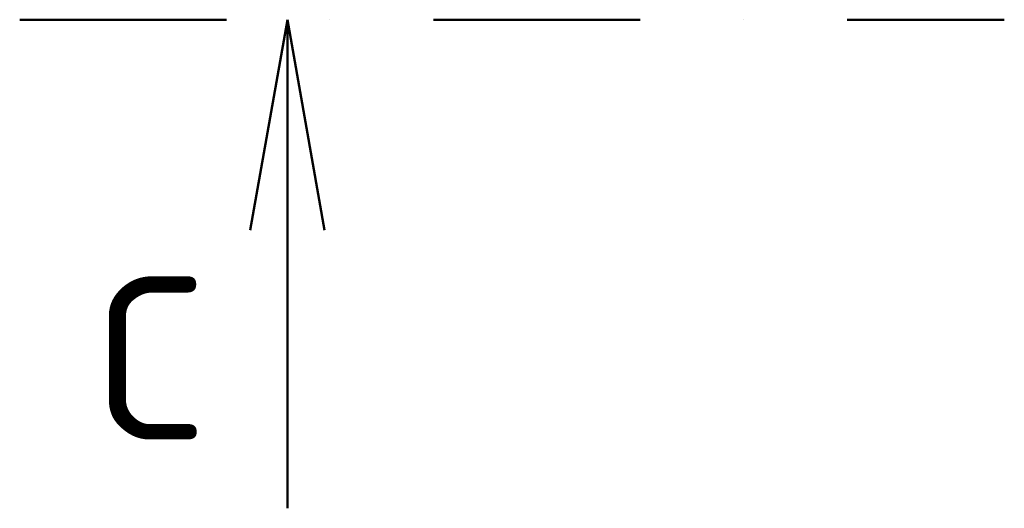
# Model space of a CAD drawing. Header units: millimetres. Extents: x -118752 to 407724, y -73278 to 155058.
# Tile 134 of 256: x 80092 to 81301, y 63326 to 63926. Entities that reach past the tile are written whole.
import ezdxf
from ezdxf.enums import TextEntityAlignment as Align

# ---------------------------------------------------------------- set-up
doc = ezdxf.new("R2010")
doc.units = ezdxf.units.MM
doc.header["$LTSCALE"] = 10
doc.linetypes.add('DASHDOT', pattern=[25.4, 12.7, -6.35, 0, -6.35])
doc.layers.add('CKPOPIS_POHLED', color=3, linetype='Continuous', lineweight=25)
doc.layers.add('CKREZY_OZNACENI', color=4, linetype='DASHDOT', lineweight=50)
doc.styles.get("Standard").update_dxf_attribs({"font": 'isocpeur.ttf'})

msp = doc.modelspace()

# ---------------------------------------------------------------- linework, layer by layer
at = {"layer": 'CKREZY_OZNACENI', "ltscale": 2}
msp.add_line((80091.847, 63926.32), (81301.205, 63926.32), dxfattribs=at)
at = {"layer": 'CKREZY_OZNACENI', "linetype": 'Continuous'}
for q in [(80375.092, 63667.808), (80420.674, 63326.32), (80466.257, 63667.808)]:
    msp.add_line((80420.674, 63926.32), q, dxfattribs=at)

# ---------------------------------------------------------------- texts
at = {"layer": 'CKPOPIS_POHLED'}
msp.add_text('C', height=200, dxfattribs=at).set_placement((80251.77, 63510.559), align=Align.MIDDLE_CENTER)

doc.saveas('drawing.dxf')
